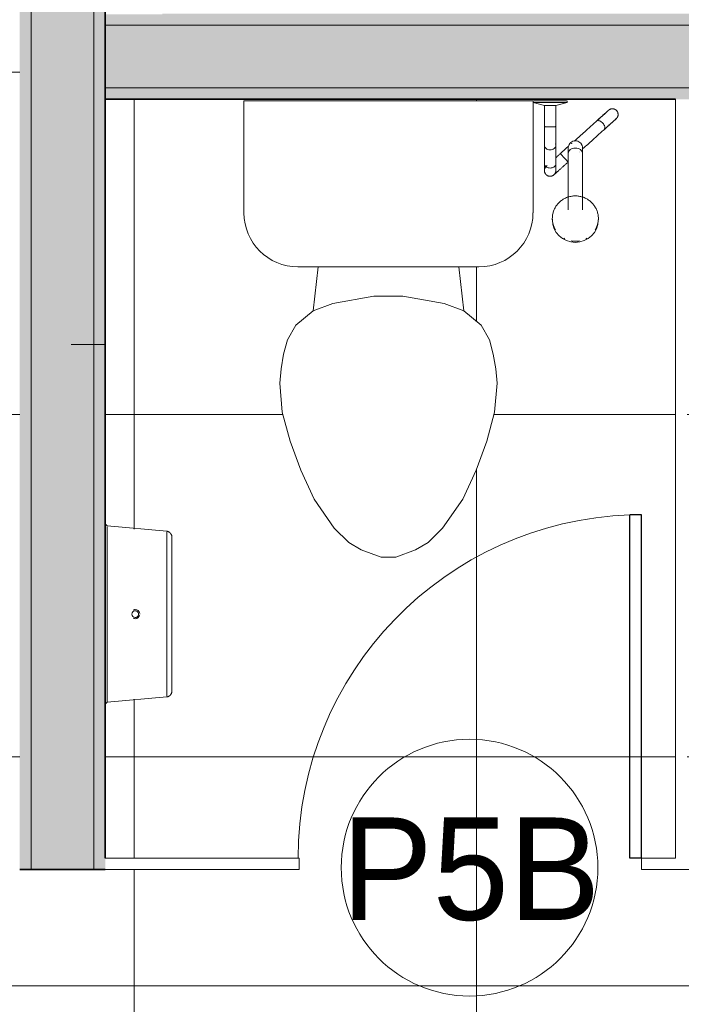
# Model space of a CAD drawing. Header units: metres. Extents: x -33 to 126, y -29 to 31.
# Tile 20 of 75: x -5.93 to -4.77, y -19.3 to -17.57. Entities that reach past the tile are written whole.
import ezdxf

# ---------------------------------------------------------------- set-up
doc = ezdxf.new("R2010")
doc.units = ezdxf.units.M
doc.linetypes.add('Oculta', pattern=[0.007144, 0.004763, -0.002381])
for name, color, linetype, lineweight in [('A-DETL-HDLN', 90, 'Oculta', 18), ('A-DOOR', 31, 'Continuous', 18), ('A-DOOR-IDEN', 31, 'Continuous', 9), ('A-FLOR-PATT', 8, 'Continuous', 18), ('A-GENM', 13, 'Continuous', 18), ('A-WALL', 113, 'Continuous', 18), ('A-WALL-PATT', 111, 'Continuous', 35), ('G-ANNO-SYMB', 111, 'Continuous', 9), ('P-SANR-FIXT', 6, 'Continuous', 18)]:
    doc.layers.add(name, color=color, linetype=linetype, lineweight=lineweight)
doc.styles.add('Century Gothic_1', font='GOTHIC.TTF', dxfattribs={"height": 0.179639})

# ---------------------------------------------------------------- blocks, each defined once
blk = doc.blocks.new('ADA Shower Head with adjustable bar 2 - ADA Shower Head with adjustable bar 2-210233-2-PLANTA COM LAYOUT')
at = {"layer": 'P-SANR-FIXT', "color": 7}
for p, q in [((-0.0243, 0.127), (-0.0245, 0.1248)), ((0.056, 0.1248), (0.0558, 0.127)), ((0.0032, 0.1063), (0.0032, 0.0074)), ((0.0282, 0.0067), (0.0282, 0.1063)), ((0.05, 0.0255), (0.05, -0.0071)), ((0.07, -0.0062), (0.07, 0.0255)), ((0.009, 0.0048), (0.0093, 0.005)), ((0.022, -0.0104), (0.0218, -0.0106)), ((0.0225, -0.0099), (0.0223, -0.0102)), ((0.05, -0.0399), (0.05, -0.0769)), ((0.07, -0.0769), (0.07, -0.0399)), ((0.05, -0.0769), (0.03, -0.0819)), ((0.03, -0.0819), (0.03, -0.0849)), ((0.0315, -0.0819), (0.06, -0.0819)), ((0.06, -0.0849), (0.0315, -0.0849)), ((0.06, -0.0769), (0.05, -0.0769)), ((0.07, -0.0769), (0.06, -0.0769)), ((0.06, -0.0819), (0.0885, -0.0819)), ((0.0885, -0.0849), (0.06, -0.0849)), ((0.09, -0.0819), (0.07, -0.0769))]:
    blk.add_line(p, q, dxfattribs=at)
at = {"layer": 'P-SANR-FIXT', "color": 7, "flags": 128}
for points in [[(-0.0222, 0.135), (-0.0227, 0.1335), (-0.0232, 0.1319), (-0.0236, 0.1304), (-0.0239, 0.1288), (-0.0242, 0.1272), (-0.0244, 0.1257), (-0.0245, 0.1241), (-0.0246, 0.1225), (-0.0246, 0.1209), (-0.0246, 0.1193), (-0.0244, 0.1177), (-0.0243, 0.1161), (-0.024, 0.1145), (-0.0237, 0.1129), (-0.0233, 0.1114), (-0.0229, 0.1098), (-0.0224, 0.1083), (-0.0218, 0.1068), (-0.0212, 0.1054), (-0.0205, 0.1039), (-0.0198, 0.1025), (-0.019, 0.1011), (-0.0181, 0.0997), (-0.0172, 0.0984), (-0.0162, 0.0971), (-0.0152, 0.0959), (-0.0142, 0.0947), (-0.0131, 0.0935), (-0.0119, 0.0924), (-0.0107, 0.0913), (-0.0095, 0.0903), (-0.0082, 0.0894), (-0.0069, 0.0884), (-0.0055, 0.0876), (-0.0041, 0.0868), (-0.0027, 0.086), (-0.0013, 0.0853), (0.0002, 0.0847), (0.0017, 0.0841), (0.0032, 0.0836), (0.0048, 0.0831), (0.0063, 0.0827), (0.0079, 0.0824), (0.0095, 0.0821), (0.0111, 0.0819), (0.0127, 0.0817), (0.0143, 0.0816), (0.0158, 0.0816)], [(0.0158, 0.0816), (0.0174, 0.0816), (0.019, 0.0817), (0.0206, 0.0819), (0.0222, 0.0821), (0.0238, 0.0824), (0.0253, 0.0827), (0.0269, 0.0831), (0.0284, 0.0836), (0.0299, 0.0841), (0.0314, 0.0847), (0.0329, 0.0853), (0.0344, 0.0861), (0.0358, 0.0868), (0.0372, 0.0876), (0.0385, 0.0885), (0.0398, 0.0894), (0.0411, 0.0904), (0.0423, 0.0914), (0.0435, 0.0925), (0.0447, 0.0936), (0.0458, 0.0948), (0.0468, 0.096), (0.0479, 0.0972), (0.0488, 0.0985), (0.0497, 0.0998), (0.0506, 0.1012), (0.0514, 0.1026), (0.0521, 0.104), (0.0528, 0.1054), (0.0534, 0.1069), (0.054, 0.1084), (0.0544, 0.1099), (0.0549, 0.1115), (0.0553, 0.113), (0.0556, 0.1146), (0.0558, 0.1162), (0.056, 0.1178), (0.0561, 0.1194), (0.0562, 0.121), (0.0561, 0.1226), (0.0561, 0.1242), (0.0559, 0.1258), (0.0557, 0.1274), (0.0554, 0.1289), (0.0551, 0.1305), (0.0547, 0.132), (0.0542, 0.1336), (0.0537, 0.135)], [(0.0287, 0.0225), (0.0297, 0.0234), (0.0308, 0.0244), (0.0318, 0.0253), (0.0328, 0.0262), (0.0338, 0.0271), (0.0348, 0.028), (0.0358, 0.0289), (0.0367, 0.0297), (0.0377, 0.0306), (0.0386, 0.0315), (0.0396, 0.0323), (0.0405, 0.0331), (0.0413, 0.0339), (0.0422, 0.0347), (0.043, 0.0354), (0.0439, 0.0361), (0.0446, 0.0369), (0.0454, 0.0375), (0.0461, 0.0382), (0.0468, 0.0388), (0.0475, 0.0394), (0.0481, 0.04), (0.0487, 0.0405), (0.0493, 0.041), (0.0498, 0.0415), (0.0503, 0.042), (0.0508, 0.0424), (0.0512, 0.0428), (0.0516, 0.0431), (0.052, 0.0434), (0.0523, 0.0437), (0.0525, 0.044), (0.0528, 0.0442), (0.053, 0.0443), (0.0531, 0.0445), (0.0532, 0.0446), (0.0533, 0.0446), (0.0533, 0.0447)], [(0.05, 0.0372), (0.05, 0.0372), (0.05, 0.037), (0.05, 0.0368), (0.05, 0.0365), (0.05, 0.0361), (0.05, 0.0357), (0.05, 0.0352), (0.05, 0.0346), (0.05, 0.034), (0.05, 0.0333), (0.05, 0.0326), (0.05, 0.0317), (0.05, 0.0308), (0.05, 0.0299), (0.05, 0.0289), (0.05, 0.0278), (0.05, 0.0267), (0.05, 0.0255), (0.05, 0.0255)], [(0.0533, 0.0447), (0.0536, 0.0449), (0.0539, 0.0452), (0.0542, 0.0454), (0.0546, 0.0456), (0.0549, 0.0458), (0.0553, 0.046), (0.0556, 0.0462), (0.056, 0.0464), (0.0564, 0.0465), (0.0567, 0.0467), (0.0571, 0.0468), (0.0575, 0.0469), (0.0579, 0.047), (0.0583, 0.0471), (0.0587, 0.0471), (0.0591, 0.0472), (0.0595, 0.0472), (0.0599, 0.0472), (0.0603, 0.0472), (0.0607, 0.0472), (0.0611, 0.0472), (0.0615, 0.0471), (0.0619, 0.0471), (0.0623, 0.047), (0.0626, 0.0469), (0.063, 0.0468), (0.0634, 0.0466), (0.0638, 0.0465), (0.0641, 0.0463), (0.0645, 0.0462), (0.0649, 0.046), (0.0652, 0.0458), (0.0655, 0.0456), (0.0659, 0.0453), (0.0662, 0.0451), (0.0665, 0.0448), (0.0668, 0.0446), (0.0671, 0.0443), (0.0674, 0.044), (0.0676, 0.0437), (0.0679, 0.0434), (0.0681, 0.0431), (0.0683, 0.0427), (0.0686, 0.0424), (0.0688, 0.0421), (0.0689, 0.0417), (0.0691, 0.0413), (0.0693, 0.041), (0.0694, 0.0406), (0.0695, 0.0402), (0.0697, 0.0398), (0.0698, 0.0394), (0.0698, 0.0391), (0.0699, 0.0387), (0.0699, 0.0383), (0.07, 0.0379), (0.07, 0.0375), (0.07, 0.0371), (0.07, 0.0367), (0.07, 0.0363), (0.0699, 0.0359), (0.0698, 0.0355), (0.0698, 0.0351), (0.0697, 0.0347), (0.0696, 0.0343), (0.0694, 0.0339), (0.0693, 0.0336), (0.0691, 0.0332), (0.069, 0.0328), (0.0688, 0.0325), (0.0686, 0.0321), (0.0684, 0.0318), (0.0682, 0.0314), (0.0679, 0.0311), (0.0677, 0.0308), (0.0674, 0.0305), (0.0671, 0.0302), (0.0669, 0.0299), (0.0667, 0.0298)], [(0.07, 0.0255), (0.07, 0.0267), (0.07, 0.0278), (0.07, 0.0289), (0.07, 0.0299), (0.07, 0.0308), (0.07, 0.0317), (0.07, 0.0325), (0.07, 0.0333), (0.07, 0.034), (0.07, 0.0346), (0.07, 0.0352), (0.07, 0.0357), (0.07, 0.0361), (0.07, 0.0365), (0.07, 0.0368), (0.07, 0.037), (0.07, 0.0372), (0.07, 0.0372)], [(0.0667, 0.0298), (0.0667, 0.0298), (0.0666, 0.0297), (0.0665, 0.0296), (0.0664, 0.0295), (0.0662, 0.0293), (0.066, 0.0291), (0.0657, 0.0289), (0.0654, 0.0286)], [(0.0032, 0.007), (0.0032, 0.006), (0.0032, 0.0051), (0.0032, 0.0042), (0.0032, 0.0033), (0.0032, 0.0025), (0.0032, 0.0018), (0.0032, 0.0011), (0.0032, 0.0004), (0.0032, -0.0001), (0.0032, -0.0006), (0.0032, -0.0011), (0.0032, -0.0015), (0.0032, -0.0018), (0.0032, -0.002), (0.0032, -0.0022), (0.0032, -0.0024), (0.0032, -0.0024)], [(0.0086, 0.0044), (0.0087, 0.0045), (0.0087, 0.0045)], [(0.0421, 0.0077), (0.0386, 0.0045), (0.0351, 0.0013), (0.0316, -0.0018), (0.0281, -0.0049)], [(0.0282, -0.0024), (0.0282, -0.0023), (0.0282, -0.0022), (0.0282, -0.002), (0.0282, -0.0017), (0.0282, -0.0014), (0.0282, -0.001), (0.0282, -0.0005), (0.0282, 0), (0.0282, 0.0006), (0.0282, 0.0013), (0.0282, 0.002), (0.0282, 0.0027), (0.0282, 0.0035), (0.0282, 0.0044), (0.0282, 0.0053), (0.0282, 0.0063), (0.0282, 0.007)], [(0.0493, 0.0141), (0.0483, 0.0132), (0.0473, 0.0124), (0.0463, 0.0115), (0.0453, 0.0105), (0.0443, 0.0096), (0.0433, 0.0087), (0.0422, 0.0078), (0.0421, 0.0077)], [(-0.0345, -0.0344), (-0.0314, -0.0316), (-0.0284, -0.0289), (-0.0255, -0.0263), (-0.0227, -0.0238), (-0.02, -0.0213), (-0.0174, -0.019), (-0.0149, -0.0167), (-0.0125, -0.0146), (-0.0102, -0.0125), (-0.008, -0.0105), (-0.0059, -0.0087), (-0.004, -0.0069), (-0.0022, -0.0053), (-0.0005, -0.0038), (0.001, -0.0024), (0.0024, -0.0012), (0.0034, -0.0003)], [(0.0173, -0.0146), (0.0162, -0.0157), (0.0148, -0.0169), (0.0133, -0.0182), (0.0117, -0.0197), (0.0099, -0.0213), (0.0081, -0.023), (0.006, -0.0248), (0.0039, -0.0267), (0.0016, -0.0288), (-0.0007, -0.0309), (-0.0032, -0.0331), (-0.0058, -0.0355), (-0.0085, -0.0379), (-0.0113, -0.0404), (-0.0142, -0.043), (-0.0171, -0.0457), (-0.0202, -0.0484), (-0.0211, -0.0493)], [(0.05, -0.0066), (0.05, -0.0077), (0.05, -0.0089), (0.05, -0.0101), (0.05, -0.0114), (0.05, -0.0127), (0.05, -0.0141), (0.05, -0.0155), (0.05, -0.0169), (0.05, -0.0184), (0.05, -0.02), (0.05, -0.0216), (0.05, -0.0232), (0.05, -0.0248), (0.05, -0.0265), (0.05, -0.0282), (0.05, -0.0299), (0.05, -0.0316), (0.05, -0.0334), (0.05, -0.0351), (0.05, -0.0369), (0.05, -0.0387), (0.05, -0.0399)], [(0.07, -0.0399), (0.07, -0.0381), (0.07, -0.0363), (0.07, -0.0345), (0.07, -0.0328), (0.07, -0.031), (0.07, -0.0293), (0.07, -0.0276), (0.07, -0.0259), (0.07, -0.0242), (0.07, -0.0226), (0.07, -0.021), (0.07, -0.0195), (0.07, -0.0179), (0.07, -0.0165), (0.07, -0.015), (0.07, -0.0136), (0.07, -0.0123), (0.07, -0.011), (0.07, -0.0097), (0.07, -0.0085), (0.07, -0.0073), (0.07, -0.0066)], [(-0.0345, -0.0344), (-0.0365, -0.0362), (-0.0384, -0.0379), (-0.0402, -0.0395), (-0.0419, -0.0411), (-0.0435, -0.0425), (-0.0451, -0.0439), (-0.0465, -0.0452), (-0.0479, -0.0464), (-0.0491, -0.0475), (-0.0503, -0.0486), (-0.0513, -0.0495), (-0.0522, -0.0504), (-0.0531, -0.0511), (-0.0538, -0.0518), (-0.0544, -0.0524), (-0.0549, -0.0528), (-0.0554, -0.0532), (-0.0556, -0.0534), (-0.0558, -0.0536), (-0.0559, -0.0537), (-0.0559, -0.0537)], [(-0.0559, -0.0537), (-0.0559, -0.0536), (-0.0557, -0.0535), (-0.0554, -0.0532), (-0.055, -0.0529), (-0.0545, -0.0524), (-0.0539, -0.0519), (-0.0532, -0.0512), (-0.0524, -0.0505), (-0.0515, -0.0497), (-0.0504, -0.0487), (-0.0493, -0.0477), (-0.0481, -0.0466), (-0.0467, -0.0454), (-0.0453, -0.0441), (-0.0438, -0.0427), (-0.0422, -0.0413), (-0.0404, -0.0398), (-0.0387, -0.0381), (-0.0368, -0.0365), (-0.0348, -0.0347)], [(-0.0211, -0.0493), (-0.0231, -0.0511), (-0.025, -0.0527), (-0.0268, -0.0544), (-0.0285, -0.0559), (-0.0301, -0.0574), (-0.0317, -0.0588), (-0.0331, -0.0601), (-0.0345, -0.0613), (-0.0357, -0.0624), (-0.0369, -0.0634), (-0.0379, -0.0644), (-0.0389, -0.0652), (-0.0397, -0.066), (-0.0404, -0.0667), (-0.0411, -0.0672), (-0.0416, -0.0677), (-0.042, -0.068), (-0.0423, -0.0683), (-0.0425, -0.0685), (-0.0425, -0.0685), (-0.0425, -0.0685)], [(-0.0425, -0.0685), (-0.0425, -0.0685), (-0.0423, -0.0683), (-0.042, -0.0681), (-0.0416, -0.0677), (-0.0411, -0.0673), (-0.0405, -0.0667), (-0.0398, -0.0661), (-0.039, -0.0654), (-0.0381, -0.0645), (-0.037, -0.0636), (-0.0359, -0.0626), (-0.0347, -0.0615), (-0.0333, -0.0603), (-0.0319, -0.059), (-0.0304, -0.0576), (-0.0288, -0.0562), (-0.0271, -0.0546), (-0.0253, -0.053), (-0.0234, -0.0513), (-0.0214, -0.0496), (-0.0211, -0.0493)], [(-0.0425, -0.0685), (-0.0428, -0.0688), (-0.0431, -0.0691), (-0.0435, -0.0693), (-0.0438, -0.0695), (-0.0441, -0.0697), (-0.0445, -0.0699), (-0.0448, -0.0701), (-0.0452, -0.0703), (-0.0456, -0.0704), (-0.0459, -0.0706), (-0.0463, -0.0707), (-0.0467, -0.0708), (-0.0471, -0.0709), (-0.0475, -0.071), (-0.0479, -0.071), (-0.0483, -0.0711), (-0.0487, -0.0711), (-0.0491, -0.0711), (-0.0495, -0.0711), (-0.0499, -0.0711), (-0.0503, -0.0711), (-0.0507, -0.071), (-0.0511, -0.0709), (-0.0515, -0.0709), (-0.0519, -0.0708), (-0.0522, -0.0706), (-0.0526, -0.0705), (-0.053, -0.0704), (-0.0534, -0.0702), (-0.0537, -0.07), (-0.0541, -0.0699), (-0.0544, -0.0697), (-0.0548, -0.0694), (-0.0551, -0.0692), (-0.0554, -0.069), (-0.0557, -0.0687), (-0.056, -0.0684), (-0.0563, -0.0682), (-0.0566, -0.0679), (-0.0568, -0.0676), (-0.0571, -0.0673), (-0.0573, -0.067), (-0.0576, -0.0666), (-0.0578, -0.0663), (-0.058, -0.0659), (-0.0582, -0.0656), (-0.0583, -0.0652), (-0.0585, -0.0649), (-0.0586, -0.0645), (-0.0588, -0.0641), (-0.0589, -0.0637), (-0.059, -0.0633), (-0.059, -0.0629), (-0.0591, -0.0625), (-0.0592, -0.0621), (-0.0592, -0.0617), (-0.0592, -0.0613), (-0.0592, -0.0609), (-0.0592, -0.0605), (-0.0592, -0.0601), (-0.0591, -0.0598), (-0.0591, -0.0594), (-0.059, -0.059), (-0.0589, -0.0586), (-0.0588, -0.0582), (-0.0587, -0.0578), (-0.0585, -0.0574), (-0.0584, -0.0571), (-0.0582, -0.0567), (-0.058, -0.0563), (-0.0578, -0.056), (-0.0576, -0.0557), (-0.0574, -0.0553), (-0.0571, -0.055), (-0.0569, -0.0547), (-0.0566, -0.0544), (-0.0564, -0.0541), (-0.0561, -0.0538), (-0.0559, -0.0537)]]:
    blk.add_lwpolyline(points, dxfattribs=at)
at = {"layer": 'P-SANR-FIXT', "color": 7}
for start, end in [(151.0859, 192), (140.0108, 147), (123.3858, 132), (110.6694, 117), (95.9544, 102), (80.9195, 87), (60.4525, 72), (45.4566, 57), (348.3066, 42)]:
    blk.add_arc((0.06, 0.0372), 0.01, start, end, dxfattribs=at)
for centre, major_axis, ratio, start_param, end_param in [((0.0158, 0.1237), (-0.0402, 0), 0.98191, 4.712389, 6.282711), ((0.0158, 0.1215), (0.0404, 0), 0.98191, 2.044857, 2.094395), ((0.0158, 0.1215), (-0.0404, 0), 0.98191, 4.712389, 4.895955), ((0.0158, 0.1237), (0.0402, 0), 0.98191, 0, 1.570796), ((0.0158, 0.1215), (0.0404, 0), 0.98191, 1.38723, 1.570796), ((0.0158, 0.1215), (0.0404, 0), 0.98191, 1.047198, 1.096736), ((0.0158, 0.1215), (0.0404, 0), 0.98191, 2.617994, 3.141593), ((0.0158, 0.1215), (0.0404, 0), 0.98191, 0, 0.523599), ((0.06, 0.0372), (0.01, 0), 0.999727, 3.141593, 3.246414), ((0.06, 0.0372), (0.01, 0), 0.999727, 2.879793, 2.984509), ((0.06, 0.0372), (0.01, 0), 0.999727, 2.617994, 2.721947), ((0.06, 0.0372), (0.01, 0), 0.999727, 1.570796, 2.548482), ((0.06, 0.0372), (0.01, 0), 0.999727, 0.985025, 1.570796), ((0.06, 0.0372), (0.01, 0), 0.999727, 0.261799, 0.366043), ((0.06, 0.0372), (0.01, 0), 0.999727, 6.021386, 6.126101), ((0.06, 0.0372), (0.01, 0), 0.999727, 0, 0.104821), ((0.0354, 0.0151), (-0.00669, 0.00743), 0.029353, 0, 0.698132), ((0.0354, 0.0151), (-0.00669, 0.00743), 0.029353, 0.698194, 1.047198), ((0.0354, 0.0151), (-0.00669, 0.00743), 0.029353, 1.047262, 1.396263), ((0.0354, 0.0151), (-0.00669, 0.00743), 0.029353, 1.396289, 1.745294), ((0.0354, 0.0151), (-0.00669, 0.00743), 0.029353, 1.745329, 2.094323), ((0.0354, 0.0151), (-0.00669, 0.00743), 0.029353, 2.094395, 2.443393), ((0.0354, 0.0151), (-0.00669, 0.00743), 0.029353, 2.443461, 3.141593)]:
    blk.add_ellipse(centre, major_axis=major_axis, ratio=ratio, start_param=start_param, end_param=end_param, dxfattribs=at)
for points, knots in [([(0.06, 0.0328), (0.0588, 0.0328), (0.0565, 0.0325), (0.0534, 0.0312), (0.0512, 0.0292), (0.05, 0.0268), (0.0499, 0.0251), (0.0501, 0.0243)], [0, 0, 0, 0, 0.1111111, 0.2222222, 0.3333333, 0.4444444, 0.5513973, 0.5513973, 0.5513973, 0.5513973]), ([(0.0699, 0.0243), (0.0701, 0.0251), (0.07, 0.0268), (0.0688, 0.0292), (0.0666, 0.0312), (0.0635, 0.0325), (0.0612, 0.0328), (0.06, 0.0328)], [0.4489007, 0.4489007, 0.4489007, 0.4489007, 0.5555556, 0.6666667, 0.7777778, 0.8888889, 1, 1, 1, 1]), ([(0.0157, -0.0149), (0.0143, -0.0149), (0.0114, -0.0144), (0.0076, -0.0122), (0.0058, -0.0101), (0.005, -0.0089)], [0, 0, 0, 0, 0.1111111, 0.2222222, 0.326484, 0.326484, 0.326484, 0.326484]), ([(0.0282, -0.0024), (0.0282, -0.0031), (0.028, -0.0053), (0.0268, -0.0088), (0.0239, -0.0122), (0.0201, -0.0144), (0.0172, -0.0149), (0.0157, -0.0149)], [0.5001437, 0.5001437, 0.5001437, 0.5001437, 0.5555556, 0.6666667, 0.7777778, 0.8888889, 1, 1, 1, 1]), ([(-0.0345, -0.0344), (-0.0353, -0.0351), (-0.0363, -0.0373), (-0.0356, -0.0412), (-0.0336, -0.0447), (-0.0312, -0.0473), (-0.0284, -0.0493), (-0.0256, -0.0504), (-0.023, -0.0504), (-0.0217, -0.0498), (-0.0211, -0.0493)], [-1, -1, -1, -1, -0.833333, -0.666667, -0.555556, -0.444444, -0.333333, -0.222222, -0.111111, 0, 0, 0, 0])]:
    blk.add_open_spline(points, degree=3, knots=knots, dxfattribs=at)
for points in [[(0.0157, -0.0022), (0.0141, -0.0022), (0.0108, -0.0017), (0.0067, 0.0004), (0.0039, 0.0034), (0.0032, 0.0058), (0.0032, 0.007)], [(0.0282, 0.007), (0.0282, 0.0058), (0.0276, 0.0034), (0.0248, 0.0004), (0.0206, -0.0017), (0.0174, -0.0022), (0.0157, -0.0022)], [(0.06, 0.001), (0.0587, 0.001), (0.056, 0.0006), (0.0527, -0.0012), (0.0505, -0.0037), (0.0498, -0.0066), (0.0502, -0.0085), (0.0507, -0.0095)], [(0.07, -0.0066), (0.07, -0.0056), (0.0695, -0.0037), (0.0673, -0.0012), (0.064, 0.0006), (0.0613, 0.001), (0.06, 0.001)], [(0.0049, -0.0087), (0.0042, -0.0074), (0.0032, -0.0046), (0.0032, -0.0017), (0.0034, -0.0002)], [(0.06, -0.0396), (0.0588, -0.0396), (0.0565, -0.0396), (0.0534, -0.0397), (0.0512, -0.0397), (0.0499, -0.0398), (0.0499, -0.0399), (0.0502, -0.0399)], [(0.0698, -0.0399), (0.0701, -0.0399), (0.0701, -0.0398), (0.0688, -0.0397), (0.0666, -0.0397), (0.0635, -0.0396), (0.0612, -0.0396), (0.06, -0.0396)]]:
    blk.add_open_spline(points, degree=3, dxfattribs=at)
blk = doc.blocks.new('Toilet_tissue_dispenser_12762 - Toilet_tissue_dispenser_12762-V86-2-PLANTA COM LAYOUT')
at = {"layer": 'A-GENM'}
for p, q in [((-0.158, 0), (-0.1545, -0.0035)), ((-0.1545, -0.0035), (-0.1453, -0.1079)), ((0, -0.0035), (-0.1529, -0.0035)), ((0.1529, -0.0035), (0, -0.0035)), ((0.1453, -0.1079), (0.1545, -0.0035)), ((0.1545, -0.0035), (0.158, 0)), ((-0.1439, -0.1079), (0, -0.1079)), ((0, -0.1079), (0.1439, -0.1079))]:
    blk.add_line(p, q, dxfattribs=at)
at = {"layer": 'A-GENM', "flags": 128}
for points in [[(-0.1345, -0.117), (-0.135, -0.117), (-0.1354, -0.117), (-0.1358, -0.1169), (-0.1363, -0.1169), (-0.1367, -0.1168), (-0.1371, -0.1167), (-0.1376, -0.1166), (-0.138, -0.1164), (-0.1384, -0.1163), (-0.1388, -0.1161), (-0.1392, -0.116), (-0.1396, -0.1158), (-0.14, -0.1156), (-0.1404, -0.1153), (-0.1407, -0.1151), (-0.1411, -0.1148), (-0.1414, -0.1146), (-0.1418, -0.1143), (-0.1421, -0.114), (-0.1424, -0.1137), (-0.1427, -0.1134), (-0.143, -0.113), (-0.1433, -0.1127), (-0.1435, -0.1123), (-0.1438, -0.112), (-0.144, -0.1116), (-0.1442, -0.1112), (-0.1444, -0.1108), (-0.1446, -0.1104), (-0.1448, -0.11), (-0.1449, -0.1096), (-0.145, -0.1092), (-0.1452, -0.1088), (-0.1453, -0.1083), (-0.1453, -0.1079)], [(-0.001, -0.117), (-0.0054, -0.117), (-0.0108, -0.117), (-0.0161, -0.117), (-0.0214, -0.117), (-0.0267, -0.117), (-0.032, -0.117), (-0.0372, -0.117), (-0.0423, -0.117), (-0.0474, -0.117), (-0.0524, -0.117), (-0.0573, -0.117), (-0.0621, -0.117), (-0.0668, -0.117), (-0.0715, -0.117), (-0.076, -0.117), (-0.0803, -0.117), (-0.0846, -0.117), (-0.0887, -0.117), (-0.0927, -0.117), (-0.0965, -0.117), (-0.1002, -0.117), (-0.1037, -0.117), (-0.107, -0.117), (-0.1102, -0.117), (-0.1132, -0.117), (-0.116, -0.117), (-0.1187, -0.117), (-0.1211, -0.117), (-0.1233, -0.117), (-0.1254, -0.117), (-0.1272, -0.117), (-0.1289, -0.117), (-0.1303, -0.117), (-0.1316, -0.117), (-0.1326, -0.117), (-0.1334, -0.117), (-0.134, -0.117), (-0.1344, -0.117), (-0.1345, -0.117), (-0.1345, -0.117)], [(-0.1345, -0.117), (-0.1344, -0.117), (-0.1341, -0.117), (-0.1336, -0.117), (-0.1328, -0.117), (-0.1319, -0.117), (-0.1307, -0.117), (-0.1293, -0.117), (-0.1277, -0.117), (-0.1259, -0.117), (-0.1239, -0.117), (-0.1217, -0.117), (-0.1193, -0.117), (-0.1168, -0.117), (-0.114, -0.117), (-0.111, -0.117), (-0.1079, -0.117), (-0.1046, -0.117), (-0.1011, -0.117), (-0.0975, -0.117), (-0.0937, -0.117), (-0.0898, -0.117), (-0.0857, -0.117), (-0.0815, -0.117), (-0.0772, -0.117), (-0.0727, -0.117), (-0.0681, -0.117), (-0.0634, -0.117), (-0.0586, -0.117), (-0.0537, -0.117), (-0.0488, -0.117), (-0.0437, -0.117), (-0.0386, -0.117), (-0.0334, -0.117), (-0.0282, -0.117), (-0.0229, -0.117), (-0.0175, -0.117), (-0.0122, -0.117), (-0.0068, -0.117), (-0.0015, -0.117), (0, -0.117)], [(0, -0.117), (0.0054, -0.117), (0.0108, -0.117), (0.0161, -0.117), (0.0214, -0.117), (0.0267, -0.117), (0.032, -0.117), (0.0372, -0.117), (0.0423, -0.117), (0.0474, -0.117), (0.0524, -0.117), (0.0573, -0.117), (0.0621, -0.117), (0.0668, -0.117), (0.0715, -0.117), (0.076, -0.117), (0.0803, -0.117), (0.0846, -0.117), (0.0887, -0.117), (0.0927, -0.117), (0.0965, -0.117), (0.1002, -0.117), (0.1037, -0.117), (0.107, -0.117), (0.1102, -0.117), (0.1132, -0.117), (0.116, -0.117), (0.1187, -0.117), (0.1211, -0.117), (0.1233, -0.117), (0.1254, -0.117), (0.1272, -0.117), (0.1289, -0.117), (0.1303, -0.117), (0.1316, -0.117), (0.1326, -0.117), (0.1334, -0.117), (0.134, -0.117), (0.1344, -0.117), (0.1345, -0.117), (0.1345, -0.117)], [(0.1345, -0.117), (0.1344, -0.117), (0.1341, -0.117), (0.1336, -0.117), (0.1328, -0.117), (0.1319, -0.117), (0.1307, -0.117), (0.1293, -0.117), (0.1277, -0.117), (0.1259, -0.117), (0.1239, -0.117), (0.1217, -0.117), (0.1193, -0.117), (0.1168, -0.117), (0.114, -0.117), (0.111, -0.117), (0.1079, -0.117), (0.1046, -0.117), (0.1011, -0.117), (0.0975, -0.117), (0.0937, -0.117), (0.0898, -0.117), (0.0857, -0.117), (0.0815, -0.117), (0.0772, -0.117), (0.0727, -0.117), (0.0681, -0.117), (0.0634, -0.117), (0.0586, -0.117), (0.0537, -0.117), (0.0488, -0.117), (0.0437, -0.117), (0.0386, -0.117), (0.0334, -0.117), (0.0282, -0.117), (0.0229, -0.117), (0.0175, -0.117), (0.0122, -0.117), (0.0068, -0.117), (0.0015, -0.117)], [(0.1453, -0.1079), (0.1452, -0.1084), (0.1451, -0.1088), (0.145, -0.1092), (0.1449, -0.1096), (0.1447, -0.1101), (0.1446, -0.1105), (0.1444, -0.1109), (0.1442, -0.1112), (0.144, -0.1116), (0.1437, -0.112), (0.1435, -0.1124), (0.1432, -0.1127), (0.143, -0.1131), (0.1427, -0.1134), (0.1424, -0.1137), (0.1421, -0.114), (0.1417, -0.1143), (0.1414, -0.1146), (0.141, -0.1149), (0.1407, -0.1151), (0.1403, -0.1153), (0.1399, -0.1156), (0.1396, -0.1158), (0.1392, -0.116), (0.1388, -0.1162), (0.1384, -0.1163), (0.1379, -0.1165), (0.1375, -0.1166), (0.1371, -0.1167), (0.1367, -0.1168), (0.1362, -0.1169), (0.1358, -0.1169), (0.1354, -0.117), (0.1349, -0.117), (0.1345, -0.117)]]:
    blk.add_lwpolyline(points, dxfattribs=at)
at = {"layer": 'A-GENM'}
for radius, start, end in [(0.00812, 160.0534, 180), (0.0059, 360, 180), (0.00813, 0, 19.9466), (0.00813, 180, 262.1031), (0.0059, 180, 360), (0.00813, 277.8969, 0)]:
    blk.add_arc((0, -0.0526), radius, start, end, dxfattribs=at)
blk = doc.blocks.new('M_Toilet-Domestic-3D - M_Toilet-Domestic-3D-202872-2-PLANTA COM LAYOUT')
at = {"layer": 'P-SANR-FIXT', "color": 7}
for p, q in [((-0.2534, 0.4947), (0.2534, 0.4947)), ((-0.2534, 0.2984), (-0.2534, 0.4947)), ((0.2534, 0.4947), (0.2534, 0.2984)), ((0.1587, 0.2038), (-0.1588, 0.2038)), ((-0.1235, 0.2038), (-0.1323, 0.127)), ((0.1235, 0.2038), (0.1323, 0.127)), ((-0.0974, 0.1397), (-0.1323, 0.127)), ((-0.0254, 0.1524), (-0.0974, 0.1397)), ((0.0254, 0.1524), (-0.0254, 0.1524)), ((0.0974, 0.1397), (0.0254, 0.1524)), ((0.1323, 0.127), (0.0974, 0.1397)), ((-0.1323, 0.127), (-0.1626, 0.1016)), ((0.1626, 0.1016), (0.1323, 0.127)), ((-0.1626, 0.1016), (-0.177, 0.0762)), ((0.177, 0.0762), (0.1626, 0.1016)), ((-0.177, 0.0762), (-0.1838, 0.0508)), ((0.1838, 0.0508), (0.177, 0.0762)), ((-0.1838, 0.0508), (-0.1883, 0.0253)), ((0.1883, 0.0253), (0.1838, 0.0508)), ((-0.1883, 0.0253), (-0.1905, 0)), ((0.1905, 0), (0.1883, 0.0253)), ((-0.1905, 0), (-0.1861, -0.0506)), ((0.1861, -0.0506), (0.1905, 0)), ((-0.1861, -0.0506), (-0.1724, -0.1016)), ((0.1724, -0.1016), (0.1861, -0.0506)), ((-0.1724, -0.1016), (-0.1539, -0.1524)), ((0.1539, -0.1524), (0.1724, -0.1016)), ((-0.1539, -0.1524), (-0.1302, -0.2032)), ((0.1302, -0.2032), (0.1539, -0.1524)), ((-0.1302, -0.2032), (-0.095, -0.254)), ((0.095, -0.254), (0.1302, -0.2032)), ((-0.095, -0.254), (-0.0696, -0.2794)), ((0.0696, -0.2794), (0.095, -0.254)), ((-0.0696, -0.2794), (-0.0476, -0.2921)), ((-0.0476, -0.2921), (-0.0127, -0.3048)), ((0.0127, -0.3048), (0.0476, -0.2921)), ((0.0476, -0.2921), (0.0696, -0.2794)), ((-0.0127, -0.3048), (0.0127, -0.3048))]:
    blk.add_line(p, q, dxfattribs=at)
for centre, start, end in [((-0.1588, 0.2984), 180, 270), ((0.1587, 0.2984), 270, 360)]:
    blk.add_arc(centre, 0.0946, start, end, dxfattribs=at)
blk = doc.blocks.new('M_Descarga simples1 - 60X160 _vest_ m_-2529210-2-PLANTA COM LAYOUT')
at = {"layer": 'A-DOOR', "lineweight": 25}
for p, q in [((0.28, 0.01), (0.28, 0.6114)), ((0.3, 0.6114), (0.28, 0.6114)), ((0.3, 0.01), (0.3, 0.6114)), ((0.3, 0.01), (0.28, 0.01))]:
    blk.add_line(p, q, dxfattribs=at)
at = {"layer": 'A-DOOR'}
blk.add_arc((0.3, 0.01), 0.6017, 91.9048, 180, dxfattribs=at)
blk = doc.blocks.new('M_Identificador da porta - M_Identificador da porta-1233-2-PLANTA COM LAYOUT')
at = {"layer": 'A-DOOR-IDEN'}
blk.add_circle((-0.000017, -0.000091), 0.003, dxfattribs=at)

msp = doc.modelspace()

# ---------------------------------------------------------------- hatches: boundary and pattern name
at = {"layer": 'A-FLOR-PATT'}
h = msp.add_hatch(dxfattribs=at)
h.set_pattern_fill('FP_8', color=256, style=0, pattern_type=2)
h.set_pattern_definition([(0, (-7.527, -17.065), (0, 0.6), []), (90, (-7.527, -17.065), (-0.6, 4e-17), [])])
h.paths.add_polyline_path([(-4.4087, -20.6646), (-4.3073, -20.6646), (-4.3073, -20.0298), (-4.2873, -20.0298), (-4.2873, -20.6646), (-3.6873, -20.6646), (-3.6873, -20.0298), (-3.6673, -20.0298), (-3.6673, -20.2617), (-0.7273, -20.2615), (-0.7273, -19.0622), (-0.8648, -19.0622), (-0.8648, -19.0422), (-0.7273, -19.0422), (-0.7273, -17.8122), (-1.2079, -17.8126), (-1.2071, -17.8694), (-1.2048, -17.8761), (-1.2037, -17.8771), (-1.1899, -17.899), (-1.1857, -17.9124), (-1.1899, -17.9259), (-1.2015, -17.9357), (-1.2174, -17.9393), (-1.2333, -17.9357), (-1.2449, -17.9259), (-1.2492, -17.9124), (-1.2449, -17.899), (-1.2296, -17.8757), (-1.2285, -17.8748), (-1.2277, -17.8694), (-1.2269, -17.867), (-1.227, -17.8122), (-1.6973, -17.8122), (-1.6973, -19.0422), (-1.4648, -19.0422), (-1.4648, -19.0622), (-1.7673, -19.0622), (-1.7673, -19.0422), (-1.7173, -19.0422), (-1.7173, -17.8122), (-2.1626, -17.8126), (-2.1618, -17.8694), (-2.1594, -17.8762), (-2.1583, -17.8771), (-2.1446, -17.899), (-2.1403, -17.9124), (-2.1446, -17.9259), (-2.1562, -17.9357), (-2.1721, -17.9393), (-2.188, -17.9357), (-2.1996, -17.9259), (-2.2038, -17.9124), (-2.1996, -17.899), (-2.1842, -17.8757), (-2.1832, -17.8748), (-2.1824, -17.8694), (-2.1816, -17.867), (-2.1817, -17.8122), (-2.7173, -17.8122), (-2.7173, -19.0422), (-2.3673, -19.0422), (-2.3673, -19.0622), (-2.7873, -19.0622), (-2.7873, -19.0422), (-2.7373, -19.0422), (-2.7373, -17.7122), (-3.7373, -17.7124), (-3.7373, -18.4566), (-3.7337, -18.4617), (-3.6293, -18.4707), (-3.6223, -18.4741), (-3.6208, -18.4768), (-3.6203, -18.4824), (-3.6208, -18.7524), (-3.6229, -18.7562), (-3.6297, -18.7585), (-3.7343, -18.7683), (-3.7373, -18.7726), (-3.7373, -19.0422), (-3.3873, -19.0422), (-3.3873, -19.0622), (-3.8073, -19.0622), (-3.8073, -19.0422), (-3.7573, -19.0422), (-3.7573, -17.7122), (-4.7573, -17.7126), (-4.7573, -18.4566), (-4.7537, -18.4617), (-4.6493, -18.4707), (-4.6423, -18.4741), (-4.6408, -18.4768), (-4.6403, -18.4842), (-4.6408, -18.7524), (-4.6429, -18.7562), (-4.6497, -18.7585), (-4.7543, -18.7683), (-4.7573, -18.7726), (-4.7573, -19.0422), (-4.4073, -19.0422), (-4.4073, -19.0622), (-4.8373, -19.0622), (-4.8373, -19.0422), (-4.7773, -19.0422), (-4.7773, -17.7122), (-5.7773, -17.7122), (-5.7773, -18.4566), (-5.7737, -18.4617), (-5.6693, -18.4707), (-5.6623, -18.4741), (-5.6608, -18.4768), (-5.6603, -18.4824), (-5.6608, -18.7524), (-5.6629, -18.7562), (-5.6697, -18.7585), (-5.7743, -18.7683), (-5.7773, -18.7726), (-5.7773, -19.0422), (-5.4373, -19.0422), (-5.4373, -19.0622), (-5.9273, -19.0622), (-5.9273, -16.7159), (-6.9273, -16.7159), (-6.9273, -20.0646), (-4.9273, -20.0646), (-4.9273, -20.0298), (-4.9073, -20.0298), (-4.9073, -20.6646), (-4.4205, -20.6646)], flags=0)
h.paths.add_polyline_path([(-3.8199, -20.6548), (-4.0547, -20.6548), (-4.0741, -20.5922), (-4.0858, -20.5277), (-4.0898, -20.4624), (-4.0853, -20.4178), (-4.0723, -20.3758), (-4.0514, -20.3389), (-4.0239, -20.3091), (-3.9914, -20.2883), (-3.9557, -20.2775), (-3.9189, -20.2775), (-3.8832, -20.2883), (-3.8506, -20.3091), (-3.8231, -20.3389), (-3.8022, -20.3758), (-3.7892, -20.4178), (-3.7848, -20.4624), (-3.7887, -20.5277), (-3.8005, -20.5922)], flags=0)
h.paths.add_polyline_path([(-4.4399, -20.6548), (-4.6747, -20.6548), (-4.6948, -20.5881), (-4.7058, -20.5277), (-4.7093, -20.4575), (-4.7053, -20.4178), (-4.6923, -20.3758), (-4.6714, -20.3389), (-4.6439, -20.3091), (-4.6114, -20.2883), (-4.5757, -20.2775), (-4.5389, -20.2775), (-4.5032, -20.2883), (-4.4706, -20.3091), (-4.4431, -20.3389), (-4.4222, -20.3758), (-4.4092, -20.4178), (-4.4048, -20.4624), (-4.4087, -20.5277), (-4.4205, -20.5922)], flags=0)
h.paths.add_polyline_path([(-6.4773, -20.5854), (-6.4236, -20.5794), (-6.3724, -20.5614), (-6.3267, -20.5326), (-6.2885, -20.4944), (-6.2598, -20.4487), (-6.242, -20.3977), (-6.242, -20.3978), (-6.2599, -20.4488), (-6.2887, -20.4946), (-6.3269, -20.5328), (-6.3728, -20.5615), (-6.4242, -20.5794), (-6.4773, -20.5854), (-6.531, -20.5793), (-6.582, -20.5615), (-6.6277, -20.5327), (-6.6659, -20.4945), (-6.6947, -20.4488), (-6.7125, -20.3978), (-6.7125, -20.3978), (-6.6947, -20.4488), (-6.6659, -20.4946), (-6.6276, -20.5329), (-6.5819, -20.5615), (-6.531, -20.5794), (-6.4773, -20.5854)], flags=0)
h.paths.add_polyline_path([(-5.136, -20.3534), (-5.136, -20.3528), (-5.1423, -20.2982), (-5.1603, -20.2474), (-5.1886, -20.2024), (-5.2268, -20.1642), (-5.2754, -20.1344), (-5.3236, -20.1176), (-5.3773, -20.1115), (-5.4345, -20.1188), (-5.4851, -20.1374), (-5.5277, -20.1642), (-5.5659, -20.2024), (-5.5957, -20.2509), (-5.6125, -20.2991), (-5.6118, -20.2982), (-5.5939, -20.2481), (-5.5647, -20.2024), (-5.5257, -20.1642), (-5.4784, -20.1354), (-5.431, -20.1188), (-5.3773, -20.1128), (-5.3236, -20.1188), (-5.2726, -20.1367), (-5.2268, -20.1654), (-5.1886, -20.2036), (-5.1599, -20.2494), (-5.142, -20.3004), (-5.1361, -20.3528)], flags=0)
h.paths.add_polyline_path([(-5.7642, -19.7127), (-5.8789, -19.7127), (-5.8751, -19.6825), (-5.8637, -19.6542), (-5.8456, -19.6297), (-5.8219, -19.6106), (-5.7942, -19.598), (-5.7642, -19.5928), (-5.7642, -19.6825)], flags=0)
h.paths.add_polyline_path([(-5.7642, -19.8326), (-5.7642, -19.7127), (-5.6389, -19.7127), (-5.6421, -19.7401), (-5.6515, -19.7661), (-5.6665, -19.7892), (-5.6865, -19.8083), (-5.7103, -19.8224), (-5.7366, -19.8306)], flags=0)
h.paths.add_polyline_path([(-5.268, -18.5146), (-5.2934, -18.5146), (-5.3283, -18.5019), (-5.3503, -18.4892), (-5.3757, -18.4638), (-5.4109, -18.413), (-5.4346, -18.3622), (-5.4531, -18.3114), (-5.4667, -18.2604), (-5.4712, -18.2098), (-5.469, -18.1845), (-5.4645, -18.159), (-5.4577, -18.1336), (-5.4433, -18.1082), (-5.413, -18.0828), (-5.4042, -18.006), (-5.4394, -18.006), (-5.4639, -18.0028), (-5.4867, -17.9933), (-5.5063, -17.9783), (-5.5214, -17.9587), (-5.5308, -17.9358), (-5.5341, -17.9113), (-5.5341, -17.7151), (-5.0273, -17.7151), (-5.0273, -17.9113), (-5.0305, -17.9358), (-5.04, -17.9587), (-5.055, -17.9783), (-5.0746, -17.9933), (-5.0974, -18.0028), (-5.1239, -18.006), (-5.1572, -18.006), (-5.1484, -18.0828), (-5.1181, -18.1082), (-5.1037, -18.1336), (-5.0969, -18.159), (-5.0924, -18.1845), (-5.0902, -18.2098), (-5.0946, -18.2604), (-5.1083, -18.3114), (-5.1268, -18.3622), (-5.1504, -18.413), (-5.1857, -18.4638), (-5.2111, -18.4892), (-5.2331, -18.5019)], flags=0)
h.paths.add_polyline_path([(-4.2734, -18.5146), (-4.3083, -18.5019), (-4.3303, -18.4892), (-4.3557, -18.4638), (-4.393, -18.4085), (-4.4146, -18.3622), (-4.4331, -18.3114), (-4.4467, -18.2604), (-4.4512, -18.2098), (-4.449, -18.1845), (-4.4445, -18.159), (-4.4377, -18.1336), (-4.4233, -18.1082), (-4.393, -18.0828), (-4.3842, -18.006), (-4.4194, -18.006), (-4.4439, -18.0028), (-4.4667, -17.9933), (-4.4863, -17.9783), (-4.5014, -17.9587), (-4.5108, -17.9358), (-4.5141, -17.9113), (-4.5141, -17.7151), (-4.0073, -17.7151), (-4.0073, -17.9113), (-4.0105, -17.9358), (-4.02, -17.9587), (-4.035, -17.9783), (-4.0546, -17.9933), (-4.0774, -18.0028), (-4.1039, -18.006), (-4.1371, -18.0065), (-4.1284, -18.0828), (-4.0981, -18.1082), (-4.0837, -18.1336), (-4.0769, -18.159), (-4.0724, -18.1845), (-4.0702, -18.2098), (-4.0746, -18.2604), (-4.0883, -18.3114), (-4.1068, -18.3622), (-4.1304, -18.413), (-4.1657, -18.4638), (-4.1911, -18.4892), (-4.2131, -18.5019), (-4.248, -18.5146)], flags=0)
h.paths.add_polyline_path([(-3.2534, -18.5146), (-3.2883, -18.5019), (-3.3103, -18.4892), (-3.3357, -18.4638), (-3.373, -18.4085), (-3.3946, -18.3622), (-3.4131, -18.3114), (-3.4267, -18.2604), (-3.4312, -18.2098), (-3.429, -18.1845), (-3.4245, -18.159), (-3.4177, -18.1336), (-3.4033, -18.1082), (-3.373, -18.0828), (-3.3642, -18.006), (-3.3994, -18.006), (-3.4239, -18.0028), (-3.4467, -17.9933), (-3.4663, -17.9783), (-3.4814, -17.9587), (-3.4908, -17.9358), (-3.4941, -17.9113), (-3.4941, -17.7151), (-2.9873, -17.7151), (-2.9873, -17.9115), (-2.9905, -17.9358), (-3, -17.9587), (-3.015, -17.9783), (-3.0346, -17.9933), (-3.0574, -18.0028), (-3.0839, -18.006), (-3.1172, -18.006), (-3.1084, -18.0828), (-3.0781, -18.1082), (-3.0637, -18.1336), (-3.0569, -18.159), (-3.0524, -18.1845), (-3.0502, -18.2098), (-3.0546, -18.2604), (-3.0683, -18.3114), (-3.0868, -18.3622), (-3.1104, -18.413), (-3.1457, -18.4638), (-3.1711, -18.4892), (-3.1931, -18.5019), (-3.228, -18.5146), (-3.2338, -18.5146)], flags=0)
h.paths.add_polyline_path([(-2.5122, -18.3531), (-2.627, -18.3531), (-2.6231, -18.3229), (-2.6117, -18.2946), (-2.5936, -18.2701), (-2.5699, -18.251), (-2.5422, -18.2384), (-2.5122, -18.2332), (-2.5122, -18.3229)], flags=0)
h.paths.add_polyline_path([(-2.5122, -18.473), (-2.5122, -18.3531), (-2.387, -18.3531), (-2.3901, -18.3806), (-2.3995, -18.4065), (-2.4145, -18.4297), (-2.4345, -18.4488), (-2.4583, -18.4628), (-2.4846, -18.471)], flags=0)
h.paths.add_polyline_path([(-2.913, -17.9631), (-2.9332, -17.9577), (-2.948, -17.9427), (-2.9533, -17.9203), (-2.9524, -17.9143), (-2.9484, -17.9027), (-2.9456, -17.8982), (-2.9393, -17.8918), (-2.9297, -17.8852), (-2.9255, -17.8838), (-2.9263, -17.8228), (-2.9538, -17.8465), (-2.9575, -17.8472), (-2.9604, -17.8467), (-2.9647, -17.8439), (-2.9671, -17.8393), (-2.9668, -17.8334), (-2.967, -17.8277), (-2.9671, -17.8267), (-2.9669, -17.7231), (-2.9673, -17.7228), (-2.9858, -17.7181), (-2.9858, -17.7151), (-2.9287, -17.7151), (-2.9287, -17.7181), (-2.9473, -17.7231), (-2.9484, -17.7904), (-2.9484, -17.7913), (-2.9473, -17.7933), (-2.9473, -17.8147), (-2.9247, -17.7935), (-2.9227, -17.7903), (-2.9164, -17.7856), (-2.9143, -17.785), (-2.8548, -17.7319), (-2.8468, -17.7294), (-2.8406, -17.7322), (-2.8421, -17.7455), (-2.8423, -17.7471), (-2.9007, -17.8007), (-2.9005, -17.822), (-2.9004, -17.8839), (-2.893, -17.8871), (-2.8893, -17.8898), (-2.8836, -17.8945), (-2.8779, -17.9024), (-2.8749, -17.9099), (-2.873, -17.9176), (-2.8731, -17.9256), (-2.8782, -17.9434), (-2.8938, -17.9581), (-2.9098, -17.9623)], flags=0)
h.paths.add_polyline_path([(-3.933, -17.9631), (-3.9532, -17.9577), (-3.968, -17.9427), (-3.9733, -17.9203), (-3.9724, -17.9143), (-3.9689, -17.9037), (-3.9656, -17.8982), (-3.9593, -17.8918), (-3.9497, -17.8852), (-3.9455, -17.8838), (-3.9463, -17.8228), (-3.9738, -17.8465), (-3.9775, -17.8472), (-3.9804, -17.8467), (-3.9847, -17.8439), (-3.9871, -17.8393), (-3.9868, -17.8334), (-3.987, -17.8277), (-3.9871, -17.8267), (-3.9869, -17.7231), (-3.9873, -17.7228), (-4.0058, -17.7181), (-4.0058, -17.7151), (-3.9487, -17.7151), (-3.9487, -17.7181), (-3.9673, -17.7231), (-3.9681, -17.7905), (-3.9685, -17.7909), (-3.9673, -17.7933), (-3.9673, -17.8147), (-3.9447, -17.7935), (-3.9427, -17.7903), (-3.9364, -17.7856), (-3.9341, -17.7849), (-3.8745, -17.7318), (-3.8668, -17.7294), (-3.8606, -17.7322), (-3.8621, -17.7455), (-3.8623, -17.7471), (-3.9207, -17.8007), (-3.9205, -17.822), (-3.9204, -17.8839), (-3.913, -17.8871), (-3.9093, -17.8898), (-3.9036, -17.8945), (-3.8984, -17.9014), (-3.8949, -17.9099), (-3.893, -17.9176), (-3.8931, -17.9256), (-3.8982, -17.9434), (-3.9138, -17.9581), (-3.9298, -17.9623)], flags=0)
h.paths.add_polyline_path([(-4.953, -17.9631), (-4.9732, -17.9577), (-4.988, -17.9427), (-4.9933, -17.9203), (-4.9924, -17.9143), (-4.9889, -17.9037), (-4.9856, -17.8982), (-4.9793, -17.8918), (-4.9697, -17.8852), (-4.9655, -17.8838), (-4.9663, -17.8228), (-4.9938, -17.8465), (-4.9975, -17.8472), (-5.0005, -17.8466), (-5.0047, -17.8439), (-5.0071, -17.8393), (-5.0068, -17.8334), (-5.007, -17.8277), (-5.0071, -17.8267), (-5.0069, -17.7231), (-5.0073, -17.7228), (-5.0258, -17.7181), (-5.0258, -17.7151), (-4.9687, -17.7151), (-4.9687, -17.7181), (-4.9873, -17.7231), (-4.9884, -17.7904), (-4.9884, -17.7913), (-4.9873, -17.7933), (-4.9873, -17.8147), (-4.9647, -17.7935), (-4.9627, -17.7903), (-4.9564, -17.7856), (-4.9541, -17.7849), (-4.8948, -17.7319), (-4.8868, -17.7294), (-4.8806, -17.7322), (-4.8821, -17.7455), (-4.8823, -17.7471), (-4.9407, -17.8007), (-4.9405, -17.807), (-4.9404, -17.8839), (-4.933, -17.8871), (-4.9293, -17.8898), (-4.9236, -17.8945), (-4.9184, -17.9014), (-4.9149, -17.9099), (-4.913, -17.9176), (-4.9131, -17.9256), (-4.9182, -17.9434), (-4.9338, -17.9581), (-4.9498, -17.9623)], flags=0)
h.paths.add_polyline_path([(-2.913, -17.9604), (-2.9134, -17.96), (-2.9134, -17.9604)], flags=0)
h.paths.add_polyline_path([(-4.953, -17.9604), (-4.9537, -17.96), (-4.9538, -17.9603)], flags=0)
h.paths.add_polyline_path([(-3.933, -17.9604), (-3.9337, -17.96), (-3.9338, -17.9603)], flags=0)
h.paths.add_polyline_path([(-2.913, -17.9394), (-2.9134, -17.9377), (-2.9152, -17.9388), (-2.9134, -17.9393)], flags=0)
h.paths.add_polyline_path([(-3.933, -17.9394), (-3.933, -17.9375), (-3.9352, -17.9388)], flags=0)
h.paths.add_polyline_path([(-4.953, -17.9394), (-4.953, -17.9375), (-4.9552, -17.9388)], flags=0)
h.paths.add_polyline_path([(-4.9573, -17.9381), (-4.958, -17.9373), (-4.9576, -17.938)], flags=0)
h.paths.add_polyline_path([(-3.9373, -17.9381), (-3.938, -17.9373), (-3.9376, -17.938)], flags=0)
h.paths.add_polyline_path([(-2.9173, -17.9381), (-2.918, -17.9373), (-2.9176, -17.938)], flags=0)
h.paths.add_polyline_path([(-3.9488, -17.9322), (-3.9488, -17.9309), (-3.9497, -17.931)], flags=0)
h.paths.add_polyline_path([(-4.9688, -17.9322), (-4.9688, -17.9309), (-4.9697, -17.931)], flags=0)
h.paths.add_polyline_path([(-2.9288, -17.9322), (-2.9288, -17.9309), (-2.9297, -17.931)], flags=0)
h.paths.add_polyline_path([(-4.9352, -17.9039), (-4.9381, -17.9006), (-4.937, -17.902), (-4.9358, -17.9032)], flags=0)
h.paths.add_polyline_path([(-2.8952, -17.9039), (-2.8981, -17.9006), (-2.8974, -17.9017), (-2.8952, -17.9038)], flags=0)
h.paths.add_polyline_path([(-3.9152, -17.9039), (-3.9181, -17.9006), (-3.9174, -17.9017), (-3.9158, -17.9032)], flags=0)
at = {"layer": 'A-WALL-PATT', "lineweight": 18}
msp.add_hatch(color=7, dxfattribs=at).paths.add_polyline_path([(-5.9073, -19.0622), (-5.9073, -14.1646), (-5.9273, -14.1646), (-5.9273, -19.0622)], flags=0)
at = {"layer": 'A-WALL-PATT'}
for points in [[(-5.7973, -19.0622), (-5.7973, -14.1646), (-5.9073, -14.1646), (-5.9073, -19.0622)], [(-5.7973, -19.0622), (-5.7773, -19.0622), (-5.7773, -14.1646), (-5.7973, -14.1646), (-5.7973, -18.8966)], [(-1.098, -17.5822), (-0.8647, -17.5822), (-0.8647, -17.5622), (-5.6773, -17.5622), (-5.6773, -17.5634), (-5.7773, -17.5634), (-5.7773, -17.5822), (-1.3116, -17.5822)], [(-3.0202, -17.6922), (-0.8647, -17.6922), (-0.8647, -17.5822), (-5.7773, -17.5822), (-5.7773, -17.6922), (-3.2338, -17.6922)], [(-5.7773, -17.7122), (-0.8647, -17.7122), (-0.8647, -17.6922), (-5.7773, -17.6922)]]:
    msp.add_hatch(color=250, dxfattribs=at).paths.add_polyline_path(points, flags=0)

# ---------------------------------------------------------------- linework, layer by layer
at = {"layer": 'A-DETL-HDLN'}
for p, q in [((-5.7773, -18.1222), (-5.7773, -18.1422)), ((-5.7773, -18.1422), (-5.8373, -18.1422))]:
    msp.add_line(p, q, dxfattribs=at)
at = {"layer": 'A-WALL'}
for p, q in [((-5.9073, -19.0622), (-5.9073, -14.1646)), ((-5.7973, -19.0622), (-5.7973, -14.1646)), ((-5.7773, -17.5822), (-0.7273, -17.5822)), ((-5.7773, -17.6922), (-0.7273, -17.6922))]:
    msp.add_line(p, q, dxfattribs=at)
at = {"layer": 'A-WALL', "lineweight": 35}
for p, q in [((-5.7773, -19.0422), (-5.7773, -17.1196)), ((-5.7773, -17.7122), (-4.7773, -17.7122)), ((-5.9273, -19.0622), (-5.7773, -19.0622))]:
    msp.add_line(p, q, dxfattribs=at)
at = {"layer": 'A-WALL', "color": 7}
for p, q in [((-4.7773, -17.7122), (-4.7773, -19.0422)), ((-5.7773, -19.0422), (-5.4373, -19.0422)), ((-5.4373, -19.0622), (-5.4373, -19.0422)), ((-4.7773, -19.0422), (-4.8373, -19.0422)), ((-4.8373, -19.0622), (-4.8373, -19.0422)), ((-5.7773, -19.0622), (-5.4373, -19.0622)), ((-4.4073, -19.0622), (-4.8373, -19.0622))]:
    msp.add_line(p, q, dxfattribs=at)
at = {"layer": 'G-ANNO-SYMB'}
msp.add_line((-8.5709, -19.2662), (1.3631, -19.2662), dxfattribs=at)

# ---------------------------------------------------------------- block references
at = {"layer": 'A-DOOR', "color": 7}
msp.add_blockref('M_Descarga simples1 - 60X160 _vest_ m_-2529210-2-PLANTA COM LAYOUT', (-5.1373, -19.0522), dxfattribs=at)
at = {"layer": 'A-DOOR-IDEN', "xscale": 74.99999999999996, "yscale": 74.99999999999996, "zscale": 74.99999999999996}
msp.add_blockref('M_Identificador da porta - M_Identificador da porta-1233-2-PLANTA COM LAYOUT', (-5.1373, -19.0522), dxfattribs=at)
at = {"layer": 'A-GENM', "rotation": 89.99999999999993}
msp.add_blockref('Toilet_tissue_dispenser_12762 - Toilet_tissue_dispenser_12762-V86-2-PLANTA COM LAYOUT', (-5.7773, -18.6146), dxfattribs=at)
at = {"layer": 'P-SANR-FIXT', "color": 7}
msp.add_blockref('M_Toilet-Domestic-3D - M_Toilet-Domestic-3D-202872-2-PLANTA COM LAYOUT', (-5.2807, -18.2098), dxfattribs=at)
at = {"layer": 'P-SANR-FIXT', "color": 7, "rotation": 180}
msp.add_blockref('ADA Shower Head with adjustable bar 2 - ADA Shower Head with adjustable bar 2-210233-2-PLANTA COM LAYOUT', (-4.9373, -17.8), dxfattribs=at)

# ---------------------------------------------------------------- texts
at = {"layer": 'A-DOOR-IDEN', "insert": (-5.1364, -18.971), "char_height": 0.17964, "width": 0.5085, "attachment_point": 2, "line_spacing_factor": 0.984117, "style": 'Century Gothic_1'}
msp.add_mtext('P5B', dxfattribs=at)

doc.saveas('drawing.dxf')
